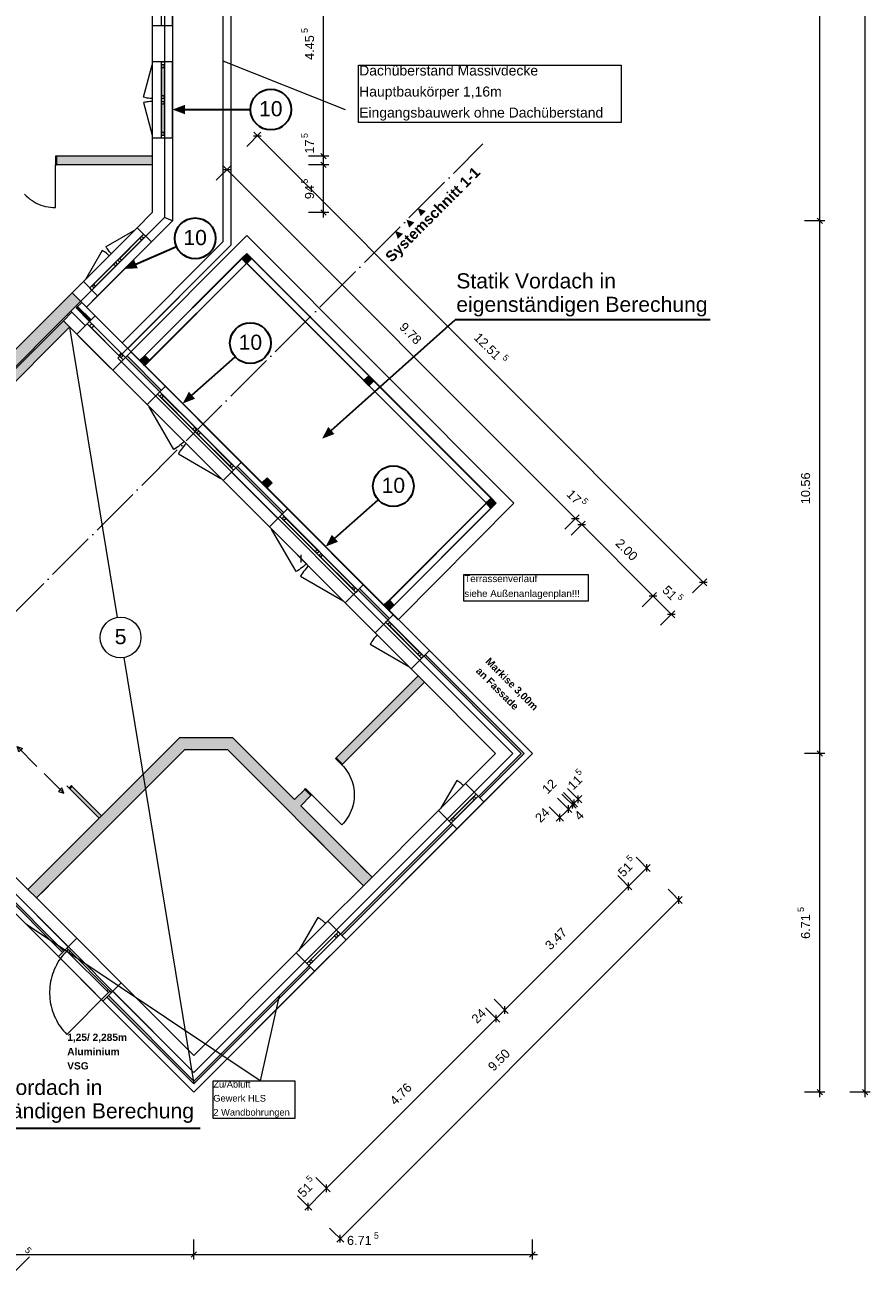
# Model space of a CAD drawing. Header units: millimetres. Extents: x -15507 to 123453, y -13113 to 44965.
# Tile 7 of 13: x 28908 to 45680, y -12780 to 11929. Entities that reach past the tile are written whole.
import ezdxf
from ezdxf.xclip import XClip

# ---------------------------------------------------------------- set-up
doc = ezdxf.new("R2010")
doc.units = ezdxf.units.MM
doc.header["$MEASUREMENT"] = 0
doc.header["$XCLIPFRAME"] = 0
doc.linetypes.add('Strichpunktlinie', pattern=[1250, 1000, -125, 0, -125])
for name, color, linetype in [('1-EG_1_0', 7, 'Continuous'), ('1-EG_1_Abschnitt 1_Erdgeschoss_Standard', 7, 'Continuous'), ('1-EG_1_EG', 7, 'Continuous'), ('T03 Cutfill', 7, 'Continuous'), ('Аннотация - Текст', 7, 'Continuous'), ('Чертеж и Рисунок', 7, 'Continuous')]:
    doc.layers.add(name, color=color, linetype=linetype)
doc.styles.add('СГЕНЕРИР_СТИЛЬ_1', font='arial.ttf')
doc.styles.add('СГЕНЕРИР_СТИЛЬ_2', font='arialbd.ttf')
doc.styles.add('СГЕНЕРИР_СТИЛЬ_5', font='arial.ttf')

# ---------------------------------------------------------------- blocks, each defined once
blk = doc.blocks.new('Чертеж_1_1', base_point=(21718, 6295))
at = {"layer": '1-EG_1_0', "linetype": 'Continuous', "lineweight": 18, "true_color": 0xf8991e}
for points in [[(31436, 9327), (29534, 9327), (29534, 9152), (31436, 9152)], [(29845, 6617), (27894, 4666), (28064, 4496), (30015, 6447)], [(28064, 4496), (28209, 4351), (29796, 5938), (29672, 6062), (28096, 4486), (28075, 4507)], [(36835, -1101), (36711, -977), (35087, -2602), (35210, -2726)], [(33035, -2207), (31974, -2207), (28969, -5212), (29139, -5382), (32074, -2447), (32936, -2447), (35627, -5138), (35796, -4968), (34382, -3554), (34585, -3352), (34461, -3228), (34258, -3430)]]:
    blk.add_hatch(color=30, dxfattribs=at).paths.add_polyline_path(points)
at = {"layer": '1-EG_1_Abschnitt 1_Erdgeschoss_Standard', "linetype": 'Continuous', "lineweight": 0, "true_color": 0xffffff}
for points in [[(29927, 6316), (30192, 6051), (30220, 6079), (29955, 6345)], [(30906, 5337), (31588, 4655), (31617, 4683), (30934, 5365)], [(33094, 3149), (34014, 2229), (34042, 2258), (33123, 3177)], [(35520, 723), (36112, 131), (36140, 159), (35548, 751)], [(38758, -2515), (38815, -2515), (36854, -555), (36826, -583)], [(38815, -2515), (38758, -2515), (37907, -3367), (37935, -3395)], [(37398, -3932), (37370, -3904), (35174, -6100), (35202, -6128)], [(28421, -5230), (29653, -6462), (29682, -6434), (28449, -5202)], [(32261, -9070), (34576, -6754), (34548, -6725), (32261, -9013)], [(30537, -7346), (32261, -9070), (32261, -9013), (30565, -7318)]]:
    blk.add_hatch(color=7, dxfattribs=at).paths.add_polyline_path(points)
at = {"layer": '1-EG_1_Abschnitt 1_Erdgeschoss_Standard', "linetype": 'Continuous', "lineweight": 18, "true_color": 0xccffff}
blk.add_hatch(color=7, dxfattribs=at).paths.add_polyline_path([(29800, -3215), (30383, -3798), (30429, -3752), (29846, -3169)])
at = {"layer": '1-EG_1_EG', "linetype": 'Continuous', "lineweight": 18, "true_color": 0x806700}
for points in [[(33211, 7296), (33310, 7197), (33409, 7296), (33310, 7395)], [(31189, 5273), (31288, 5174), (31387, 5273), (31288, 5372)], [(35636, 4870), (35735, 4771), (35834, 4870), (35735, 4969)], [(33614, 2848), (33713, 2749), (33812, 2848), (33713, 2947)], [(38062, 2445), (38161, 2346), (38260, 2445), (38161, 2544)], [(36039, 423), (36138, 324), (36237, 423), (36138, 522)]]:
    blk.add_hatch(color=46, dxfattribs=at).paths.add_polyline_path(points)
at = {"layer": '1-EG_1_0', "color": 7, "linetype": 'Continuous', "lineweight": 18, "flags": 128}
blk.add_lwpolyline([(29139, -5382), (28969, -5212)], dxfattribs=at)
at = {"layer": '1-EG_1_Abschnitt 1_Erdgeschoss_Standard', "color": 7, "linetype": 'Continuous', "lineweight": 18}
for p, q in [((32996, 32223), (32996, 7562)), ((31836, 31742), (31836, 8042)), ((31436, 13423), (31436, 11913)), ((31836, 11913), (31836, 13423)), ((31436, 11913), (31436, 11196)), ((31836, 11913), (31436, 11913)), ((31676, 11913), (31676, 11196)), ((31676, 11913), (31676, 11196)), ((31836, 11913), (31836, 11196)), ((31836, 11196), (31436, 11196)), ((31436, 11196), (31436, 9686)), ((31836, 9686), (31836, 11196)), ((31621, 11086), (31621, 10521)), ((31671, 11086), (31671, 10521)), ((31621, 10361), (31621, 9796)), ((31671, 10361), (31671, 9796)), ((31436, 9686), (31436, 8208)), ((31836, 9686), (31436, 9686)), ((31676, 9686), (31676, 8108)), ((31676, 9686), (31676, 8108)), ((31836, 9686), (31836, 8042)), ((31436, 9327), (29534, 9327)), ((29534, 9327), (29534, 9152)), ((31436, 9152), (29534, 9152)), ((31436, 9327), (31436, 9152)), ((31436, 8208), (31136, 7908)), ((31136, 7908), (30068, 6840)), ((31836, 8042), (30128, 6334)), ((31419, 7625), (31136, 7908)), ((31676, 8108), (31306, 7738)), ((31676, 8108), (31306, 7738)), ((31836, 8042), (31419, 7625)), ((31836, 8042), (31676, 8108)), ((31836, 8042), (31676, 8108)), ((31189, 7699), (30789, 7299)), ((31224, 7664), (30825, 7264)), ((30351, 6557), (31419, 7625)), ((32996, 7562), (30754, 5319)), ((30676, 7186), (30277, 6787)), ((33261, 7349), (31194, 5282)), ((33264, 7345), (31198, 5279)), ((33356, 7253), (31290, 5187)), ((33360, 7250), (31293, 5183)), ((33314, 7398), (33211, 7303)), ((33306, 7200), (33211, 7303)), ((33314, 7391), (33218, 7303)), ((33307, 7208), (33218, 7303)), ((33360, 7349), (33261, 7250)), ((33360, 7250), (33261, 7349)), ((38112, 2399), (33261, 7250)), ((38115, 2403), (33265, 7254)), ((33409, 7296), (33306, 7200)), ((33402, 7296), (33307, 7208)), ((33409, 7296), (33314, 7398)), ((33402, 7296), (33314, 7391)), ((38207, 2495), (33356, 7346)), ((38211, 2498), (33360, 7349)), ((30712, 7151), (30312, 6751)), ((30068, 6840), (29668, 6440)), ((30351, 6557), (30068, 6840)), ((29668, 6440), (27894, 4666)), ((30238, 6670), (29838, 6270)), ((30238, 6670), (29838, 6270)), ((30301, 6161), (29845, 6617)), ((30036, 6426), (29927, 6316)), ((30036, 6426), (29927, 6316)), ((30128, 6334), (30036, 6426)), ((30351, 6557), (30128, 6334)), ((29838, 6270), (28064, 4496)), ((29842, 6232), (29672, 6062)), ((29838, 6270), (29820, 6253)), ((29842, 6232), (29820, 6253)), ((30107, 5966), (29842, 6232)), ((30107, 5966), (29842, 6232)), ((30192, 6051), (29927, 6316)), ((30192, 6051), (29927, 6316)), ((30220, 6079), (29955, 6345)), ((30220, 6079), (29955, 6345)), ((38978, -2515), (30128, 6334)), ((29672, 6062), (28096, 4486)), ((29796, 5938), (28209, 4351)), ((29937, 5797), (29672, 6062)), ((30301, 6161), (29937, 5797)), ((30273, 5963), (30817, 5418)), ((31015, 5447), (30301, 6161)), ((29937, 5797), (30651, 5082)), ((29980, 5754), (30609, 5125)), ((30231, 5920), (30775, 5376)), ((31015, 5447), (30651, 5082)), ((31698, 4764), (31015, 5447)), ((38589, -2515), (30754, 5319)), ((31503, 4570), (30821, 5252)), ((31503, 4570), (30821, 5252)), ((31588, 4655), (30906, 5337)), ((31588, 4655), (30906, 5337)), ((31617, 4683), (30934, 5365)), ((31617, 4683), (30934, 5365)), ((31291, 5376), (31189, 5281)), ((31284, 5178), (31189, 5281)), ((31697, 4764), (31189, 5273)), ((31293, 5183), (31194, 5282)), ((31291, 5369), (31196, 5280)), ((31284, 5185), (31196, 5280)), ((31380, 5274), (31284, 5185)), ((31387, 5273), (31284, 5178)), ((31387, 5273), (31291, 5376)), ((31380, 5274), (31291, 5369)), ((31334, 4400), (30651, 5082)), ((35739, 4973), (35637, 4878)), ((35739, 4966), (35644, 4877)), ((35834, 4870), (35739, 4973)), ((35827, 4871), (35739, 4966)), ((31698, 4764), (31334, 4400)), ((33204, 3258), (31698, 4764)), ((35732, 4775), (35637, 4878)), ((35732, 4782), (35644, 4877)), ((35827, 4871), (35732, 4782)), ((35834, 4870), (35732, 4775)), ((31624, 4534), (32242, 3916)), ((31659, 4570), (32278, 3951)), ((31334, 4400), (32840, 2894)), ((32355, 3803), (32974, 3184)), ((32391, 3838), (33010, 3219)), ((33204, 3258), (32840, 2894)), ((34120, 2336), (33202, 3256)), ((34123, 2339), (33204, 3258)), ((33929, 2144), (33010, 3064)), ((33929, 2144), (33010, 3064)), ((34014, 2229), (33094, 3149)), ((34014, 2229), (33094, 3149)), ((34042, 2258), (33123, 3177)), ((34042, 2258), (33123, 3177)), ((33759, 1975), (32840, 2894)), ((33717, 2951), (33614, 2855)), ((33709, 2753), (33614, 2855)), ((33717, 2944), (33621, 2855)), ((33710, 2760), (33621, 2855)), ((33812, 2848), (33709, 2753)), ((33805, 2848), (33710, 2760)), ((33812, 2848), (33717, 2951)), ((33805, 2848), (33717, 2944)), ((38112, 2498), (36039, 422)), ((38116, 2495), (36043, 418)), ((38165, 2548), (38062, 2452)), ((38164, 2540), (38069, 2452)), ((38211, 2498), (38112, 2399)), ((38211, 2399), (38112, 2498)), ((38253, 2445), (38164, 2540)), ((38260, 2445), (38165, 2548)), ((34123, 2339), (33759, 1975)), ((35629, 833), (34123, 2339)), ((38208, 2403), (36135, 326)), ((38211, 2399), (36138, 323)), ((38157, 2350), (38062, 2452)), ((38157, 2357), (38069, 2452)), ((38253, 2445), (38157, 2357)), ((38260, 2445), (38157, 2350)), ((34049, 2109), (34668, 1490)), ((34084, 2144), (34703, 1526)), ((33759, 1975), (35265, 469)), ((34781, 1377), (35400, 759)), ((34816, 1413), (35435, 794)), ((35629, 833), (35265, 469)), ((36140, 159), (35548, 751)), ((36140, 159), (35548, 751)), ((36216, 235), (35625, 828)), ((36222, 241), (35629, 833)), ((36027, 46), (35435, 638)), ((36027, 46), (35435, 638)), ((36112, 131), (35520, 723)), ((36112, 131), (35520, 723)), ((36142, 525), (36040, 430)), ((36142, 518), (36047, 430)), ((36237, 423), (36142, 525)), ((36230, 423), (36142, 518)), ((35857, -124), (35265, 469)), ((36138, 323), (36039, 422)), ((36135, 327), (36040, 430)), ((36135, 334), (36047, 430)), ((36230, 423), (36135, 334)), ((36237, 423), (36135, 327)), ((36222, 241), (35857, -124)), ((36147, 11), (36706, -548)), ((36183, 46), (36741, -513)), ((36936, -474), (36222, 241)), ((32261, -9232), (23189, -160)), ((35857, -124), (36572, -838)), ((36936, -474), (36572, -838)), ((38978, -2515), (36936, -474)), ((38589, -2515), (36741, -668)), ((38589, -2515), (36741, -668)), ((38758, -2515), (36826, -583)), ((38758, -2515), (36826, -583)), ((38815, -2515), (36854, -555)), ((38815, -2515), (36854, -555)), ((36711, -977), (35087, -2602)), ((36711, -977), (36572, -838)), ((38249, -2515), (36711, -977)), ((36835, -1101), (35210, -2726)), ((32261, -8843), (24737, -1320)), ((31974, -2207), (28969, -5212)), ((33035, -2207), (31974, -2207)), ((34258, -3430), (33035, -2207)), ((32074, -2447), (29139, -5382)), ((32936, -2447), (32074, -2447)), ((35627, -5138), (32936, -2447)), ((38978, -2515), (32261, -9232)), ((38589, -2515), (32261, -8843)), ((35210, -2726), (35087, -2602)), ((38249, -2515), (37652, -3112)), ((38589, -2515), (37822, -3282)), ((38589, -2515), (37822, -3282)), ((38758, -2515), (37907, -3367)), ((38758, -2515), (37907, -3367)), ((38815, -2515), (37935, -3395)), ((38815, -2515), (37935, -3395)), ((38978, -2515), (38017, -3476)), ((29846, -3169), (29800, -3215)), ((30429, -3752), (29846, -3169)), ((37652, -3112), (37115, -3650)), ((38017, -3476), (37652, -3112)), ((30383, -3798), (29800, -3215)), ((34461, -3228), (34258, -3430)), ((34585, -3352), (34382, -3554)), ((34585, -3352), (34461, -3228)), ((37787, -3402), (37405, -3784)), ((37822, -3437), (37440, -3819)), ((35796, -4968), (34382, -3554)), ((37115, -3650), (35627, -5138)), ((37479, -4014), (37115, -3650)), ((37479, -4014), (38017, -3476)), ((30429, -3752), (30383, -3798)), ((37285, -3819), (35089, -6015)), ((37285, -3819), (35089, -6015)), ((37370, -3904), (35174, -6100)), ((37370, -3904), (35174, -6100)), ((37398, -3932), (35202, -6128)), ((37398, -3932), (35202, -6128)), ((37479, -4014), (35284, -6209)), ((29766, -6349), (28534, -5117)), ((29766, -6349), (28534, -5117)), ((28969, -5212), (28704, -4947)), ((35627, -5138), (34919, -5845)), ((29572, -6543), (28340, -5311)), ((29653, -6462), (28421, -5230)), ((29653, -6462), (28421, -5230)), ((29682, -6434), (28449, -5202)), ((29682, -6434), (28449, -5202)), ((29936, -6179), (29139, -5382)), ((34919, -5845), (34294, -6471)), ((35284, -6209), (34919, -5845)), ((35054, -6135), (34584, -6605)), ((35089, -6170), (34619, -6641)), ((29936, -6179), (29572, -6543)), ((30820, -7063), (29936, -6179)), ((34658, -6835), (35284, -6209)), ((29572, -6543), (30456, -7427)), ((29775, -6467), (30532, -7224)), ((29804, -6439), (30560, -7196)), ((34294, -6471), (32261, -8504)), ((34463, -6641), (32261, -8843)), ((34463, -6641), (32261, -8843)), ((34658, -6835), (34294, -6471)), ((34548, -6725), (32261, -9013)), ((34548, -6725), (32261, -9013)), ((34576, -6754), (32261, -9070)), ((34576, -6754), (32261, -9070)), ((34658, -6835), (32261, -9232)), ((30820, -7063), (30456, -7427)), ((32261, -8504), (30820, -7063)), ((32261, -9070), (30537, -7346)), ((32261, -9070), (30537, -7346)), ((32261, -9013), (30565, -7318)), ((32261, -9013), (30565, -7318)), ((32261, -8843), (30650, -7233)), ((32261, -8843), (30650, -7233)), ((32261, -9232), (30456, -7427))]:
    blk.add_line(p, q, dxfattribs=at)
at = {"layer": '1-EG_1_Abschnitt 1_Erdgeschoss_Standard', "color": 7, "linetype": 'Continuous', "lineweight": 18, "flags": 128}
for points in [[(31676, 13423), (31676, 11913), (31616, 11913), (31616, 13423)], [(31676, 11196), (31676, 9686), (31616, 9686), (31616, 11196)], [(31621, 11136), (31621, 11086), (31671, 11086), (31671, 11136)], [(31671, 10471), (31671, 10521), (31621, 10521), (31621, 10471)], [(31621, 10411), (31621, 10361), (31671, 10361), (31671, 10411)], [(31671, 9746), (31671, 9796), (31621, 9796), (31621, 9746)], [(29534, 9327), (29514, 9327), (29514, 9152), (29534, 9152)], [(31306, 7738), (30238, 6670), (30195, 6713), (31263, 7780)], [(38613, 2445), (33314, 7752), (31012, 5450), (36315, 136)], [(31224, 7734), (31189, 7699), (31224, 7664), (31260, 7699)], [(30712, 7222), (30676, 7186), (30712, 7151), (30747, 7186)], [(30789, 7229), (30825, 7264), (30789, 7299), (30754, 7264)], [(30277, 6716), (30312, 6751), (30277, 6787), (30241, 6751)], [(30188, 6048), (30902, 5333), (30860, 5291), (30146, 6005)], [(30188, 5963), (30231, 5920), (30273, 5963), (30231, 6005)], [(30860, 5376), (30817, 5418), (30775, 5376), (30817, 5333)], [(31585, 4651), (33091, 3145), (33048, 3103), (31542, 4609)], [(31588, 4570), (31624, 4534), (31659, 4570), (31624, 4605)], [(32313, 3916), (32278, 3951), (32242, 3916), (32278, 3880)], [(32320, 3838), (32355, 3803), (32391, 3838), (32355, 3873)], [(33045, 3184), (33010, 3219), (32974, 3184), (33010, 3149)], [(34010, 2226), (35516, 720), (35474, 677), (33968, 2183)], [(34014, 2144), (34049, 2109), (34084, 2144), (34049, 2180)], [(34738, 1490), (34703, 1526), (34668, 1490), (34703, 1455)], [(34745, 1413), (34781, 1377), (34816, 1413), (34781, 1448)], [(35470, 759), (35435, 794), (35400, 759), (35435, 723)], [(36108, 127), (36823, -587), (36780, -629), (36066, 85)], [(36112, 46), (36147, 11), (36183, 46), (36147, 81)], [(36777, -548), (36741, -513), (36706, -548), (36741, -583)], [(35087, -2602), (35073, -2616), (35196, -2740), (35210, -2726)], [(29846, -3169), (29832, -3155), (29786, -3201), (29800, -3215)], [(34461, -3228), (34475, -3214), (34599, -3337), (34585, -3352)], [(37903, -3363), (37366, -3901), (37324, -3858), (37861, -3321)], [(37822, -3367), (37787, -3402), (37822, -3437), (37857, -3402)], [(37405, -3855), (37440, -3819), (37405, -3784), (37370, -3819)], [(35170, -6096), (34545, -6722), (34502, -6680), (35128, -6054)], [(35089, -6100), (35054, -6135), (35089, -6170), (35125, -6135)], [(29740, -6375), (29768, -6404)], [(29740, -6432), (29775, -6467), (29804, -6439), (29768, -6404)], [(34584, -6676), (34619, -6641), (34584, -6605), (34548, -6641)], [(30595, -7231), (30560, -7196), (30532, -7224), (30567, -7259)], [(30624, -7259), (30595, -7231)]]:
    blk.add_lwpolyline(points, close=True, dxfattribs=at)
for points in [[(31436, 10471), (31411, 10471), (31387, 10472), (31362, 10475), (31337, 10478), (31313, 10482), (31288, 10487), (31264, 10493), (31436, 11136)], [(31436, 10411), (31411, 10410), (31387, 10409), (31362, 10406), (31337, 10403), (31313, 10399), (31288, 10394), (31264, 10388), (31436, 9746)], [(28899, 8572), (28934, 8537), (28971, 8504), (29009, 8474), (29049, 8446), (29091, 8420), (29134, 8397), (29179, 8376), (29225, 8358), (29271, 8342), (29319, 8330), (29367, 8320), (29416, 8313), (29465, 8308), (29514, 8307), (29514, 9152)], [(30623, 7395), (30606, 7413), (30589, 7431), (30574, 7451), (30558, 7470), (30544, 7491), (30530, 7511), (30518, 7533), (31094, 7865)], [(30581, 7353), (30563, 7370), (30544, 7386), (30525, 7402), (30506, 7417), (30485, 7432), (30464, 7445), (30443, 7458), (30111, 6882)], [(32066, 3668), (32039, 3643), (32012, 3619), (31984, 3595), (31955, 3573), (31925, 3552), (31895, 3532), (31864, 3513), (31376, 4358)], [(32108, 3626), (32083, 3600), (32058, 3572), (32035, 3544), (32013, 3515), (31992, 3486), (31972, 3455), (31953, 3424), (32797, 2936)], [(34491, 1243), (34465, 1218), (34437, 1193), (34409, 1170), (34380, 1148), (34351, 1127), (34320, 1107), (34289, 1088), (33801, 1932)], [(34533, 1200), (34508, 1174), (34484, 1147), (34460, 1119), (34438, 1090), (34417, 1060), (34397, 1030), (34378, 999), (35223, 511)], [(35900, -166), (35877, -190), (35855, -215), (35833, -240), (35813, -267), (35794, -294), (35776, -322), (35758, -350), (36529, -795)], [(28753, -2380), (28860, -2416), (28789, -2486), (28753, -2380), (29146, -2773)], [(29680, -3307), (29644, -3201), (29574, -3271), (29680, -3307), (29287, -2914)], [(35196, -2740), (35230, -2776), (35262, -2813), (35291, -2853), (35318, -2894), (35343, -2936), (35365, -2980), (35384, -3025), (35401, -3072), (35415, -3119), (35426, -3167), (35435, -3215), (35441, -3264), (35443, -3313), (35443, -3362), (35441, -3411), (35435, -3460), (35426, -3508), (35415, -3556), (35401, -3603), (35384, -3649), (35365, -3695), (35343, -3738), (35318, -3781), (35291, -3822), (35262, -3862), (35230, -3899), (35196, -3935), (34599, -3337)], [(37610, -3155), (37593, -3138), (37575, -3122), (37556, -3107), (37537, -3092), (37518, -3078), (37498, -3065), (37477, -3053), (37157, -3607)], [(34877, -5888), (34856, -5868), (34835, -5849), (34813, -5830), (34790, -5813), (34767, -5796), (34743, -5781), (34719, -5766), (34336, -6429)], [(29740, -6432), (29706, -6468), (29673, -6505), (29642, -6544), (29612, -6584), (29584, -6625), (29558, -6667), (29534, -6711), (29512, -6755), (29491, -6800), (29473, -6846), (29456, -6893), (29441, -6941), (29429, -6989), (29418, -7037), (29410, -7086), (29404, -7135), (29400, -7185), (29397, -7235), (29397, -7284), (29400, -7334), (29404, -7383), (29410, -7433), (29418, -7482), (29429, -7530), (29441, -7578), (29456, -7626), (29473, -7672), (29491, -7719), (29512, -7764), (29534, -7808), (29558, -7852), (29584, -7894), (29612, -7935), (29642, -7975), (29673, -8014), (29706, -8051), (29740, -8087), (30567, -7259)]]:
    blk.add_lwpolyline(points, dxfattribs=at)
at = {"layer": '1-EG_1_EG', "color": 7, "linetype": 'Continuous', "lineweight": 18}
for p, q in [((44680, 8042), (44680, 40570)), ((45580, -9332), (45580, 40570)), ((34836, 9327), (34836, 13782)), ((32836, 11216), (35263, 10249)), ((33593, 9799), (33310, 9516)), ((33447, 9728), (33597, 9728)), ((33451, 9799), (42442, 808)), ((34936, 9327), (34536, 9327)), ((34936, 9152), (34536, 9152)), ((34889, 9274), (34783, 9380)), ((34889, 9099), (34783, 9205)), ((34836, 9152), (34836, 9327)), ((34836, 8108), (34836, 9152)), ((32988, 9131), (32705, 8848)), ((32843, 9060), (32993, 9060)), ((32847, 9131), (39833, 2144)), ((34936, 8208), (34536, 8208)), ((34889, 8155), (34783, 8261)), ((44780, 8042), (44380, 8042)), ((44733, 7989), (44627, 8095)), ((44680, -2515), (44680, 8042)), ((31189, 5273), (33310, 7395)), ((33310, 7395), (38260, 2445)), ((28994, 5765), (28711, 5482)), ((30822, 4912), (30539, 5195)), ((38260, 2445), (36138, 324)), ((39904, 2215), (39621, 1932)), ((40028, 2091), (39745, 1809)), ((39758, 2144), (39908, 2144)), ((39833, 2144), (39957, 2021)), ((39882, 2021), (40032, 2021)), ((39957, 2021), (41371, 606)), ((34317, 1417), (34600, 1134)), ((34388, 1271), (34388, 1421)), ((42442, 949), (42159, 667)), ((42297, 879), (42447, 879)), ((41442, 677), (41159, 394)), ((41296, 606), (41446, 606)), ((41371, 606), (41806, 172)), ((41806, 313), (41523, 30)), ((41660, 242), (41810, 242)), ((44733, -2568), (44627, -2462)), ((44780, -2515), (44380, -2515)), ((44680, -9332), (44680, -2515)), ((29743, -3157), (30025, -3440)), ((39957, -3495), (39674, -3212)), ((39762, -3689), (39480, -3406)), ((39847, -3604), (39564, -3322)), ((39876, -3576), (39593, -3293)), ((39777, -3609), (39777, -3459)), ((39805, -3505), (39957, -3353)), ((39805, -3580), (39805, -3430)), ((39886, -3499), (39886, -3349)), ((39593, -3859), (39310, -3576)), ((39451, -3859), (39692, -3618)), ((39692, -3618), (39777, -3534)), ((39692, -3693), (39692, -3543)), ((39777, -3534), (39805, -3505)), ((39522, -3863), (39522, -3713)), ((34555, -4067), (34838, -4350)), ((35419, -4591), (35702, -4874)), ((41318, -4856), (41035, -4573)), ((40954, -5220), (40671, -4937)), ((40883, -5149), (41318, -4715)), ((41247, -4860), (41247, -4710)), ((29518, -5003), (29235, -5286)), ((38430, -7602), (40883, -5149)), ((40883, -5224), (40883, -5074)), ((35096, -12209), (41954, -5351)), ((41954, -5492), (41672, -5210)), ((41884, -5497), (41884, -5347)), ((33579, -9007), (28937, -5908)), ((33955, -7319), (33579, -9007)), ((38501, -7673), (38218, -7390)), ((38331, -7843), (38048, -7560)), ((38261, -7772), (38430, -7602)), ((38430, -7677), (38430, -7527)), ((34895, -11138), (38261, -7772)), ((38261, -7847), (38261, -7697)), ((44780, -9232), (44380, -9232)), ((44733, -9285), (44627, -9179)), ((45680, -9232), (45280, -9232)), ((45633, -9285), (45527, -9179)), ((34965, -11209), (34683, -10926)), ((34895, -11213), (34895, -11063)), ((34601, -11573), (34318, -11290)), ((34460, -11573), (34895, -11138)), ((34531, -11577), (34531, -11427)), ((35238, -12209), (34955, -11926)), ((35167, -12213), (35167, -12063)), ((32261, -12552), (32261, -12152)), ((38978, -12552), (38978, -12152)), ((23189, -12452), (32261, -12452)), ((28713, -12780), (28996, -12497)), ((32208, -12505), (32314, -12399)), ((32261, -12452), (39078, -12452)), ((38924, -12505), (39031, -12399))]:
    blk.add_line(p, q, dxfattribs=at)
at = {"layer": '1-EG_1_EG', "color": 5, "linetype": 'Continuous', "lineweight": 18}
for p, q in [((32836, 32157), (32836, 7628)), ((32996, 32223), (32996, 7562)), ((30835, 5627), (32836, 7628)), ((32996, 7562), (30948, 5514))]:
    blk.add_line(p, q, dxfattribs=at)
at = {"layer": '1-EG_1_EG', "color": 7, "linetype": 'Strichpunktlinie', "lineweight": 18}
blk.add_line((23270, -5159), (37998, 9570), dxfattribs=at)
at = {"layer": '1-EG_1_EG', "color": 5, "linetype": 'Continuous', "lineweight": 18, "flags": 128}
blk.add_lwpolyline([(40742, 9992), (35531, 9992), (35531, 11134), (40742, 11134)], close=True, dxfattribs=at)
at = {"layer": '1-EG_1_EG', "color": 7, "linetype": 'Continuous', "lineweight": 18, "flags": 128}
for points in [[(33211, 7296), (33310, 7197), (33409, 7296), (33310, 7395)], [(31189, 5273), (31288, 5174), (31387, 5273), (31288, 5372)], [(35636, 4870), (35735, 4771), (35834, 4870), (35735, 4969)], [(33614, 2848), (33713, 2749), (33812, 2848), (33713, 2947)], [(38062, 2445), (38161, 2346), (38260, 2445), (38161, 2544)], [(40084, 505), (37618, 505), (37618, 1031), (40084, 1031)], [(36039, 423), (36138, 324), (36237, 423), (36138, 522)], [(34267, -9756), (32646, -9756), (32646, -9006), (34267, -9006)]]:
    blk.add_lwpolyline(points, close=True, dxfattribs=at)
at = {"layer": '1-EG_1_EG', "color": 7, "linetype": 'Continuous', "lineweight": 18, "attachment_point": 1}
for s, insert, char_height, rotation, style in [('\\A1;{\\pql;\\fArial|b0|i0|c204|p0;\\W1.000000;5}', (34396, 11769), 126, 90, 'СГЕНЕРИР_СТИЛЬ_1'), ('\\A1;{\\pql;\\fArial|b0|i0|c204|p0;\\W1.000000;4.45}', (34465, 11235), 180, 90, 'СГЕНЕРИР_СТИЛЬ_1'), ('\\A1;{\\pql;\\fArial|b0|i0|c204|p0;\\W1.000000;5}', (34396, 9686), 126, 90, 'СГЕНЕРИР_СТИЛЬ_1'), ('\\A1;{\\pql;\\fArial|b0|i0|c204|p0;\\W1.000000;17}', (34466, 9377), 180, 90, 'СГЕНЕРИР_СТИЛЬ_1'), ('\\A1;{\\pql;\\fArial|b1|i0|c204|p0;\\W1.000000;Systemschnitt 1-1}', (36038, 7358), 210, 45, 'СГЕНЕРИР_СТИЛЬ_2'), ('\\A1;{\\pql;\\fArial|b0|i0|c204|p0;\\W1.000000;5}', (34396, 8782), 126, 90, 'СГЕНЕРИР_СТИЛЬ_1'), ('\\A1;{\\pql;\\fArial|b0|i0|c204|p0;\\W1.000000;94}', (34466, 8473), 180, 90, 'СГЕНЕРИР_СТИЛЬ_1'), ('\\A1;{\\pql;\\fArial|b0|i0|c204|p0;\\W1.000000;▲ ▲ ▲}', (36146, 7775), 180, 45, 'СГЕНЕРИР_СТИЛЬ_1'), ('\\A1;{\\pql;\\fArial|b0|i0|c204|p0;\\W1.000000;9.78}', (36452, 6049), 180, 314.9999, 'СГЕНЕРИР_СТИЛЬ_1'), ('\\A1;{\\pql;\\fArial|b0|i0|c204|p0;\\W1.000000;12.51}', (37930, 5844), 180, 314.9999, 'СГЕНЕРИР_СТИЛЬ_1'), ('\\A1;{\\pql;\\fArial|b0|i0|c204|p0;\\W1.000000;5}', (38463, 5409), 126, 314.9999, 'СГЕНЕРИР_СТИЛЬ_1'), ('\\A1;{\\pql;\\fArial|b0|i0|c204|p0;\\W1.000000;10.56}', (44309, 2426), 180, 90, 'СГЕНЕРИР_СТИЛЬ_1'), ('\\A1;{\\pql;\\fArial|b0|i0|c204|p0;\\W1.000000;17}', (39768, 2734), 180, 314.9999, 'СГЕНЕРИР_СТИЛЬ_1'), ('\\A1;{\\pql;\\fArial|b0|i0|c204|p0;\\W1.000000;5}', (40035, 2564), 126, 314.9999, 'СГЕНЕРИР_СТИЛЬ_1'), ('\\A1;{\\pql;\\fArial|b0|i0|c204|p0;\\W1.000000;2.00}', (40741, 1761), 180, 314.9999, 'СГЕНЕРИР_СТИЛЬ_1'), ('\\A1;{\\pql;\\fArial|b0|i0|c204|p0;\\W1.000000;51}', (41669, 832), 180, 314.9999, 'СГЕНЕРИР_СТИЛЬ_1'), ('\\A1;{\\pql;\\fArial|b0|i0|c204|p0;\\W1.000000;5}', (41936, 663), 126, 314.9999, 'СГЕНЕРИР_СТИЛЬ_1'), ('\\A1;{\\pql;\\fArial|b0|i0|c204|p0;\\W1.000000;5}', (39815, -2873), 126, 45, 'СГЕНЕРИР_СТИЛЬ_1'), ('\\A1;{\\pql;\\fArial|b0|i0|c204|p0;\\W1.000000;12}', (39152, -3205), 180, 45, 'СГЕНЕРИР_СТИЛЬ_1'), ('\\A1;{\\pql;\\fArial|b0|i0|c204|p0;\\W1.000000;11}', (39660, -3127), 180, 45, 'СГЕНЕРИР_СТИЛЬ_1'), ('\\A1;{\\pql;\\fArial|b0|i0|c204|p0;\\W1.000000;24}', (39013, -3773), 180, 45, 'СГЕНЕРИР_СТИЛЬ_1'), ('\\A1;{\\pql;\\fArial|b0|i0|c204|p0;\\W1.000000;4}', (39792, -3731), 180, 45, 'СГЕНЕРИР_СТИЛЬ_1'), ('\\A1;{\\pql;\\fArial|b0|i0|c204|p0;\\W1.000000;5}', (40827, -4584), 126, 45, 'СГЕНЕРИР_СТИЛЬ_1'), ('\\A1;{\\pql;\\fArial|b0|i0|c204|p0;\\W1.000000;51}', (40657, -4851), 180, 45, 'СГЕНЕРИР_СТИЛЬ_1'), ('\\A1;{\\pql;\\fArial|b0|i0|c204|p0;\\W1.000000;5}', (44240, -5659), 126, 90, 'СГЕНЕРИР_СТИЛЬ_1'), ('\\A1;{\\pql;\\fArial|b0|i0|c204|p0;\\W1.000000;6.71}', (44309, -6193), 180, 90, 'СГЕНЕРИР_СТИЛЬ_1'), ('\\A1;{\\pql;\\fArial|b0|i0|c204|p0;\\W1.000000;3.47}', (39210, -6299), 180, 45, 'СГЕНЕРИР_СТИЛЬ_1'), ('\\A1;{\\pql;\\fArial|b0|i0|c204|p0;\\W1.000000;24}', (37752, -7757), 180, 45, 'СГЕНЕРИР_СТИЛЬ_1'), ('\\A1;{\\pql;\\fArial|b0|i0|c204|p0;\\W1.000000;9.50}', (38078, -8703), 180, 45, 'СГЕНЕРИР_СТИЛЬ_1'), ('\\A1;{\\pql;\\fArial|b0|i0|c204|p0;\\W1.000000;4.76}', (36130, -9378), 180, 45, 'СГЕНЕРИР_СТИЛЬ_1'), ('\\A1;{\\pql;\\fArial|b0|i0|c204|p0;\\W1.000000;51}', (34305, -11204), 180, 45, 'СГЕНЕРИР_СТИЛЬ_1'), ('\\A1;{\\pql;\\fArial|b0|i0|c204|p0;\\W1.000000;5}', (34474, -10937), 126, 45, 'СГЕНЕРИР_СТИЛЬ_1'), ('\\A1;{\\pql;\\fArial|b0|i0|c204|p0;\\W1.000000;5}', (28985, -12288), 126, 315, 'СГЕНЕРИР_СТИЛЬ_1')]:
    blk.add_mtext(s, dxfattribs=dict(at, insert=insert, char_height=char_height, rotation=rotation, style=style))
at = {"layer": '1-EG_1_EG', "color": 160, "linetype": 'Continuous', "lineweight": 18, "true_color": 0x0046ff, "insert": (35541, 11124), "char_height": 198, "attachment_point": 1, "line_spacing_factor": 1.263657, "style": 'СГЕНЕРИР_СТИЛЬ_1'}
blk.add_mtext('\\A1;{\\pql;\\fArial|b0|i0|c204|p0;\\W1.000000;Dachüberstand Massivdecke \\P\\pql;\\fArial|b0|i0|c204|p0;\\W1.000000;Hauptbaukörper 1,16m\\P\\pql;\\fArial|b0|i0|c204|p0;\\W1.000000;Eingangsbauwerk ohne Dachüberstand}', dxfattribs=at)
at = {"layer": '1-EG_1_EG', "color": 7, "linetype": 'Continuous', "lineweight": 18, "attachment_point": 1}
for s, insert, char_height, line_spacing_factor, style in [('\\A1;{\\pql;\\fArial|b0|i0|c204|p0;\\W1.000000;Terrassenverlauf\\P\\pql;\\fArial|b0|i0|c204|p0;\\W1.000000;siehe Außenanlagenplan!!!}', (37628, 1019), 138, 1.279225, 'СГЕНЕРИР_СТИЛЬ_1'), ('\\A1;{\\pql;\\fArial|b1|i0|c204|p0;\\W1.000000;1,25/ 2,285m\\P\\pql;\\fArial|b1|i0|c204|p0;\\W1.000000;Aluminium\\P\\pql;\\fArial|b1|i0|c204|p0;\\W1.000000;VSG}', (29748, -8072), 144, 1.179116, 'СГЕНЕРИР_СТИЛЬ_2'), ('\\A1;{\\pql;\\fArial|b0|i0|c204|p0;\\W1.000000;Zu/Abluft\\P\\pql;\\fArial|b0|i0|c204|p0;\\W1.000000;Gewerk HLS\\P\\pql;\\fArial|b0|i0|c204|p0;\\W1.000000;2 Wandbohrungen}', (32647, -9009), 132, 1.263226, 'СГЕНЕРИР_СТИЛЬ_1')]:
    blk.add_mtext(s, dxfattribs=dict(at, insert=insert, char_height=char_height, line_spacing_factor=line_spacing_factor, style=style))
at = {"layer": '1-EG_1_EG', "color": 7, "linetype": 'Continuous', "lineweight": 18, "insert": (38137, -602), "char_height": 144, "attachment_point": 1, "rotation": 315, "line_spacing_factor": 1.113213, "style": 'СГЕНЕРИР_СТИЛЬ_2'}
blk.add_mtext('\\A1;{\\pql;\\fArial|b1|i0|c204|p0;\\W1.000000;Markise 3,00m\\P\\pql;\\fArial|b1|i0|c204|p0;\\W1.000000;an Fassade}', dxfattribs=at)
at = {"layer": '1-EG_1_EG', "color": 7, "linetype": 'Continuous', "lineweight": 18, "attachment_point": 1, "style": 'СГЕНЕРИР_СТИЛЬ_1'}
for s, insert, char_height in [('\\A1;{\\pql;\\fArial|b0|i0|c204|p0;\\W1.000000;6.71}', (35300, -12081), 180), ('\\A1;{\\pql;\\fArial|b0|i0|c204|p0;\\W1.000000;5}', (35834, -12012), 126)]:
    blk.add_mtext(s, dxfattribs=dict(at, insert=insert, char_height=char_height))

msp = doc.modelspace()

# ---------------------------------------------------------------- hatches: boundary and pattern name
at = {"layer": 'T03 Cutfill', "linetype": 'Continuous', "lineweight": 30}
for points in [[(32081.9, 10250.8), (32082, 10158.5), (31836.2, 10250.7), (32081.9, 10343.2)], [(31110.5, 7188.2), (31073.9, 7273.1), (30884.9, 7090.9), (31147.1, 7103.4)], [(32222.7, 4586.4), (32284.2, 4517.4), (32039.4, 4422.7), (32161.2, 4655.3)], [(35059.6, 1749.5), (35121.1, 1680.5), (34876.3, 1585.8), (34998.1, 1818.4)]]:
    msp.add_hatch(color=5, dxfattribs=at).paths.add_polyline_path(points)
at = {"layer": 'T03 Cutfill', "linetype": 'Continuous', "lineweight": 30, "true_color": 0xff0909}
msp.add_hatch(color=1, dxfattribs=at).paths.add_polyline_path([(34988.4, 3887), (34926.9, 3956), (34805, 3723.5), (35049.9, 3818)])

# ---------------------------------------------------------------- linework, layer by layer
at = {"color": 5, "linetype": 'Continuous', "lineweight": 30}
for p, q in [((32081.9, 10250.8), (33382.7, 10250.7)), ((31110.5, 7188.2), (31914.5, 7535.6)), ((32222.7, 4586.4), (33080, 5350.9)), ((35059.6, 1749.5), (35916.9, 2514))]:
    msp.add_line(p, q, dxfattribs=at)
at = {"color": 1, "linetype": 'Continuous', "lineweight": 0}
for p, q in [((29820.5, 6252.7), (23298.1, -269.6)), ((29795.7, 5938.1), (30741.1, 182.5)), ((30872.2, -615.8), (32260.7, -9069.5))]:
    msp.add_line(p, q, dxfattribs=at)
at = {"color": 1, "linetype": 'Continuous', "lineweight": 30, "true_color": 0xff0909}
for p, q in [((34988.4, 3887), (37446.7, 6079.9)), ((42509.1, 6079.9), (37446.7, 6079.9)), ((27199.9, -9944.8), (32387.2, -9945.2))]:
    msp.add_line(p, q, dxfattribs=at)
at = {"color": 5, "linetype": 'Continuous', "lineweight": 30}
for centre in [(33787.2, 10250.5), (32285.8, 7696.1), (33382, 5620), (36218.9, 2783.1)]:
    msp.add_circle(centre, 404.5, dxfattribs=at)
at = {"color": 1, "linetype": 'Continuous', "lineweight": 0}
msp.add_circle((30806.6, -216.6), 404.5, dxfattribs=at)

# ---------------------------------------------------------------- block references
at = {"layer": 'Чертеж и Рисунок', "color": 161, "linetype": 'Continuous', "lineweight": 40, "true_color": 0x83aefe}
ref = msp.add_blockref('Чертеж_1_1', (21717.7, 6295.2), dxfattribs=at)
XClip(ref).set_block_clipping_path([(-15535.5408801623, -13113.286836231), (71649.870074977, 45367.8458842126)])

# ---------------------------------------------------------------- texts
at = {"layer": 'Аннотация - Текст', "color": 5, "linetype": 'Continuous', "lineweight": 30, "char_height": 300, "attachment_point": 2, "style": 'СГЕНЕРИР_СТИЛЬ_5'}
for insert in [(33787.2, 10417.6), (32285.8, 7863.2), (33382, 5787.1), (36218.9, 2950.2)]:
    msp.add_mtext('\\A1;{\\pqc;\\fArial|b0|i0|c204|p0;\\W1.000000;10}', dxfattribs=dict(at, insert=insert))
at = {"layer": 'Аннотация - Текст', "color": 1, "linetype": 'Continuous', "lineweight": 0, "char_height": 300, "width": 5219.833, "attachment_point": 1, "line_spacing_factor": 0.930913, "style": 'СГЕНЕРИР_СТИЛЬ_5'}
for insert in [(37468.3, 7004.5), (27277.1, -8986.8)]:
    msp.add_mtext('\\A1;{\\pql;\\fArial|b0|i0|c204|p0;\\W1.000000;Statik Vordach in eigenständigen Berechung}', dxfattribs=dict(at, insert=insert))
at = {"layer": 'Аннотация - Текст', "color": 1, "linetype": 'Continuous', "lineweight": 0, "insert": (30806.7, -49.5), "char_height": 300, "attachment_point": 2, "rotation": 359.99527, "style": 'СГЕНЕРИР_СТИЛЬ_5'}
msp.add_mtext('\\A1;{\\pqc;\\fArial|b0|i0|c204|p0;\\W1.000000;5}', dxfattribs=at)

doc.saveas('drawing.dxf')
